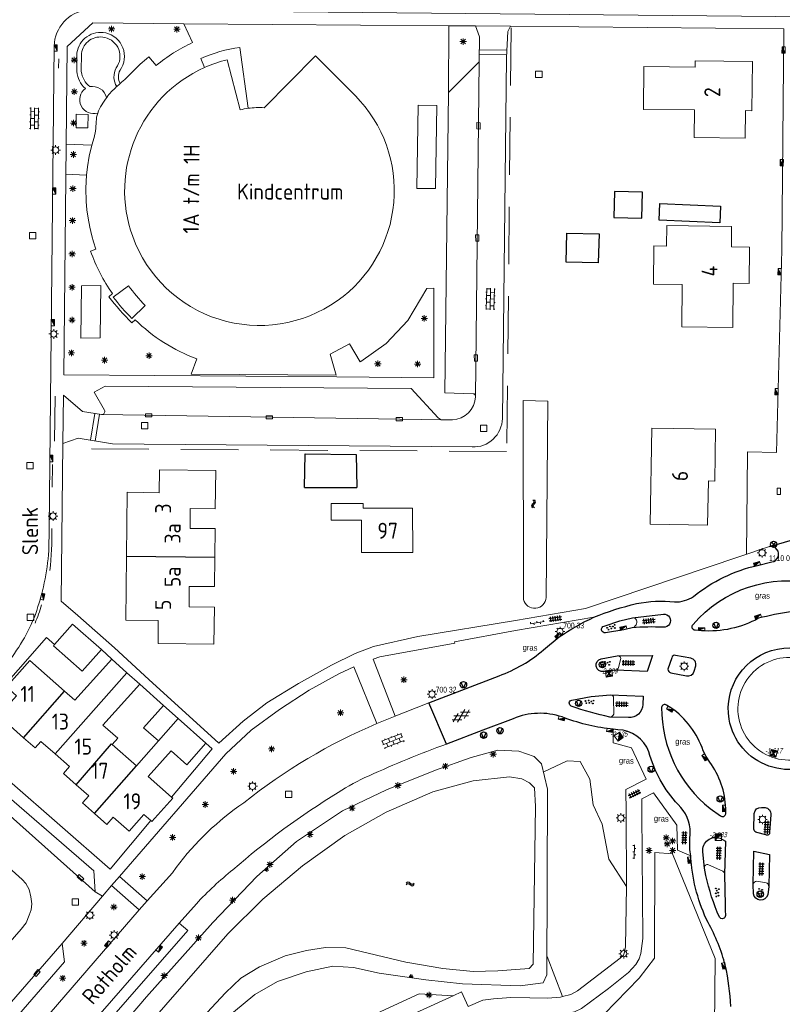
# Model space of a CAD drawing. Extents: x 168769 to 512904, y 516715 to 1559940.
# Tile 138 of 186: x 170225 to 170344, y 519419 to 519573. Entities that reach past the tile are written whole.
import ezdxf
from ezdxf.enums import TextEntityAlignment as Align

# ---------------------------------------------------------------- set-up
doc = ezdxf.new("R2010")
doc.units = 0
doc.header["$MEASUREMENT"] = 0
doc.linetypes.add('LP', pattern=[14, 9, -5])
doc.layers.get('0').update_dxf_attribs({"linetype": 'CONTINUOUS'})
for name, color, linetype, lineweight in [('B01_HOOFDGEBOUW', 10, 'CONTINUOUS', 0), ('B02_bijgebouw', 12, 'CONTINUOUS', 0), ('B07_scheidingsmuur', 14, 'CONTINUOUS', 25), ('H01_HOOGTEPUNT', 7, 'CONTINUOUS', 18), ('Q04_wegmarkering', 7, 'CONTINUOUS', 0), ('Q21_LANTAARNPAAL', 7, 'CONTINUOUS', 18), ('Q23_kolk', 7, 'CONTINUOUS', 18), ('Q26_BOOM', 7, 'CONTINUOUS', 18), ('Q28_rioolput', 7, 'CONTINUOUS', 18), ('Q722_RIOOLPUT_RWA', 5, 'CONTINUOUS', 18), ('Q723_RIOOLPUT_DWA', 32, 'CONTINUOUS', 18), ('Q97_TROTTOIRKOLK', 7, 'CONTINUOUS', 0), ('S01_symb_gesloten_verh', 7, 'CONTINUOUS', 0), ('S02_symb_open_verh', 7, 'CONTINUOUS', 13), ('T03_HEK', 34, 'CONTINUOUS', 0), ('T09_INSTEEKSLOOT', 72, 'CONTINUOUS', 0), ('T51_CULTUURSCHEIDING', 3, 'CONTINUOUS', 0), ('V00_kant_verharding', 252, 'CONTINUOUS', 0), ('V012_Kant_beton_verh', 252, 'CONTINUOUS', 0), ('V02_Kant_open_verh', 253, 'CONTINUOUS', 0), ('V03_kant_tegel_verh', 254, 'CONTINUOUS', 13), ('V04_Kant_op_inrit', 254, 'CONTINUOUS', 13), ('V11_VERKEERSDREMPEL', 7, 'CONTINUOUS', 0), ('W00_KANT_WATER', 140, 'CONTINUOUS', 0)]:
    doc.layers.add(name, color=color, linetype=linetype, lineweight=lineweight)
for name, color, linetype in [('B14_dakrand_bijgebouw', 30, 'CONTINUOUS'), ('Q22_Paal_steen', 32, 'CONTINUOUS'), ('Q30_Verkeersbord', 32, 'CONTINUOUS'), ('S03_Tegels', 7, 'CONTINUOUS'), ('S04_Talud', 7, 'CONTINUOUS'), ('S05_Water', 132, 'CONTINUOUS'), ('S10_Beton', 7, 'CONTINUOUS'), ('V011_Kant_asfalt_verh', 7, 'CONTINUOUS'), ('Z02_Huisnummer', 253, 'CONTINUOUS'), ('Z05_Cultuuraand', 7, 'CONTINUOUS'), ('Z06_STRAATNAAM', 7, 'CONTINUOUS'), ('Z09_FUNCTIEAANDUIDING', 7, 'CONTINUOUS')]:
    doc.layers.add(name, color=color, linetype=linetype)
doc.styles.add('ISOCP', font='isocp.shx', dxfattribs={"height": 1.8})
doc.styles.get("Standard").update_dxf_attribs({"font": 'ISOB.SHX'})

# ---------------------------------------------------------------- blocks, each defined once
blk = doc.blocks.new('Q21')
at = {"color": 0}
for points in [[(-1.5, 0), (-1, 0)], [(-1.06, 1.06), (-0.71, 0.71)], [(0, 1.5), (0, 1)], [(1.06, 1.06), (0.71, 0.71)], [(1.5, 0), (1, 0)], [(-1.06, -1.06), (-0.71, -0.71)], [(0, -1.5), (0, -1)], [(1.06, -1.06), (0.71, -0.71)]]:
    blk.add_lwpolyline(points, dxfattribs=at)
blk.add_circle((0, 0), 1, dxfattribs=at)
blk = doc.blocks.new('Q26')
at = {"color": 0}
for p, q in [((-1, 0), (1, 0)), ((-0.7, 0.7), (0.7, -0.7)), ((0.7, 0.7), (-0.7, -0.7)), ((0, 1), (0, -1))]:
    blk.add_line(p, q, dxfattribs=at)
blk = doc.blocks.new('Q28')
at = {"color": 0}
blk.add_lwpolyline([(1, 1), (1, -1), (-1, -1), (-1, 1)], close=True, dxfattribs=at)
blk = doc.blocks.new('Q97')
blk.add_hatch(color=256).paths.add_polyline_path([(-1, 1), (-1, 0), (1, 1)])
blk.add_line((1, 1), (-1, 0))
at = {"color": 0}
for points in [[(-1, 0), (-1, 1), (1, 1), (1, 0), (-1, 0)], [(0, 0.8), (0, 1)]]:
    blk.add_lwpolyline(points, dxfattribs=at)
blk = doc.blocks.new('Q23')
at = {"color": 0}
blk.add_lwpolyline([(0.99, -0.5), (-0.99, -0.5), (-0.99, 0.5), (0.99, 0.5), (0.99, -0.5)], dxfattribs=at)
blk = doc.blocks.new('S024')
at = {"color": 0}
for p, q in [((0, 1.2), (6.7, 1.2)), ((0, 0), (6.7, 0)), ((0.2, 1.2), (0.2, 0)), ((1.25, 1.5), (1.25, 1.2)), ((1.25, 0), (1.25, -1.2)), ((2.3, 1.2), (2.3, 0)), ((3.35, 1.5), (3.35, 1.2)), ((3.35, 0), (3.35, -1.2)), ((4.4, 1.2), (4.4, 0)), ((5.45, 1.5), (5.45, 1.2)), ((5.45, 0), (5.45, -1.2)), ((6.5, 1.2), (6.5, 0)), ((0, -1.2), (6.7, -1.2)), ((0.2, -1.2), (0.2, -1.5)), ((2.3, -1.2), (2.3, -1.5)), ((4.4, -1.2), (4.4, -1.5)), ((6.5, -1.2), (6.5, -1.5))]:
    blk.add_line(p, q, dxfattribs=at)
blk = doc.blocks.new('S04')
at = {"color": 0}
for p, q in [((0, 0.5), (0.5, 0.5)), ((0, 0.25), (1, 0.25)), ((0, 0), (0.5, 0)), ((0, -0.25), (1, -0.25)), ((0, -0.5), (0.5, -0.5))]:
    blk.add_line(p, q, dxfattribs=at)
blk = doc.blocks.new('S05')
at = {"color": 0}
for p, q in [((0.08, 0.3), (0.38, 0.59)), ((0.11, -0.19), (0.41, 0.09)), ((0.38, 0.59), (0.68, 0.71)), ((0.41, 0.09), (0.71, 0.21)), ((0.68, 0.71), (1.01, 0.62)), ((0.71, 0.21), (1.02, 0.12)), ((1.01, 0.62), (1.33, 0.37)), ((1.02, 0.12), (1.36, -0.12)), ((1.33, 0.37), (1.66, 0.13)), ((1.66, 0.13), (1.97, 0.04)), ((1.97, 0.04), (2.28, 0.16)), ((2.28, 0.16), (2.58, 0.44)), ((1.36, -0.12), (1.68, -0.37)), ((1.68, -0.37), (2, -0.46)), ((2, -0.46), (2.31, -0.33)), ((2.31, -0.33), (2.61, -0.05))]:
    blk.add_line(p, q, dxfattribs=at)
blk = doc.blocks.new('S026')
for p, q in [((0, 0), (4.4, 0)), ((0.2, 0.5), (0.2, 0)), ((1.2, 0), (1.2, -0.5)), ((2.2, 0.5), (2.2, 0)), ((3.2, 0), (3.2, -0.5)), ((4.2, 0.5), (4.2, 0))]:
    blk.add_line(p, q)
blk = doc.blocks.new('S016')
at = {"color": 0, "linetype": 'Continuous'}
for points in [[(0.01, -0.38), (2.65, 1.15)], [(2.65, -1.15), (0.01, 0.38)], [(5.07, -1.15), (1.09, 1.15)], [(1.09, -1.15), (5.07, 1.15)], [(6.16, -0.38), (3.51, 1.15)], [(3.51, -1.15), (6.16, 0.37)]]:
    blk.add_lwpolyline(points, dxfattribs=at)
blk = doc.blocks.new('Q30')
blk.add_lwpolyline([(0.707, 0.707), (0, -1), (-0.707, 0.707)])
blk.add_circle((0, 0), 1)
blk = doc.blocks.new('Q722')
for points in [[(-1, 1), (1, -1)], [(-1, -1), (1, -1), (1, 1), (-1, 1), (-1, -1)], [(-0.8, 0.8), (-1, 0.8)], [(-0.6, 0.6), (-1, 0.6)], [(-0.4, 0.4), (-1, 0.4)], [(-0.2, 0.2), (-1, 0.2)], [(-1, 0), (0, 0)], [(0.2, -0.2), (-1, -0.2)], [(0.4, -0.4), (-1, -0.4)], [(0.6, -0.6), (-1, -0.6)], [(0.8, -0.8), (-1, -0.8)]]:
    blk.add_lwpolyline(points)
blk = doc.blocks.new('Q723')
for points in [[(-1, 1), (1, -1)], [(-1, -1), (1, 1)], [(-1, -1), (1, -1), (1, 1), (-1, 1), (-1, -1)], [(0.8, 0.8), (-0.8, 0.8)], [(0.6, 0.6), (-0.6, 0.6)], [(0.4, 0.4), (-0.4, 0.4)], [(0.2, 0.2), (-0.2, 0.2)], [(0.8, -0.8), (-0.8, -0.8)], [(0.6, -0.6), (-0.6, -0.6)], [(0.4, -0.4), (-0.4, -0.4)], [(0.2, -0.2), (-0.2, -0.2)]]:
    blk.add_lwpolyline(points)
blk = doc.blocks.new('TEGELS6')
for points in [[(-4, 0.75), (4, 0.75)], [(-3, -1.6), (-3, 1.6)], [(-1.5, -1.6), (-1.5, 1.6)], [(0, -1.6), (0, 1.6)], [(1.5, -1.6), (1.5, 1.6)], [(3, -1.6), (3, 1.6)], [(-4, -0.75), (4, -0.75)]]:
    blk.add_lwpolyline(points)
blk = doc.blocks.new('BETON4')
for centre in [(-2.522, 0.677), (-0.58, 1.017), (1.096, 0.407), (2.536, 0.927), (-2.022, -0.677), (-0.17, -0.453), (2.008, -0.927)]:
    blk.add_circle(centre, 0.24)
blk = doc.blocks.new('Q22')
for points in [[(-0.719, -0.672), (0.702, 0.706)], [(-0.712, 0.671), (0.715, -0.672)]]:
    blk.add_lwpolyline(points)
blk.add_circle((0, 0), 1)

msp = doc.modelspace()

# ---------------------------------------------------------------- linework, layer by layer
at = {"layer": 'B01_HOOFDGEBOUW'}
for points in [[(170260.55, 519559.36, -0.048303), (170263.06, 519559.46), (170271.07, 519567.6), (170277.33, 519561.3, -0.463854), (170274.47, 519529.23, -0.494541), (170242.47, 519539.29, -0.393587), (170253.73, 519565.76)], [(170253.73, 519565.76, -0.044417), (170257.27, 519566.97), (170259.27, 519559.12, -0.025082), (170260.55, 519559.36, -0.025082)]]:
    msp.add_lwpolyline(points, format="xyb", dxfattribs=at)
for points in [[(170339.41, 519558.97), (170338.42, 519559), (170338.37, 519554.71), (170330.37, 519554.8), (170330.42, 519559.11), (170322.43, 519559.2), (170322.51, 519565.9), (170330.51, 519565.8), (170330.52, 519566.79), (170339.52, 519566.69), (170339.41, 519558.97)], [(170326.05, 519537.81), (170326.1, 519541)], [(170326.1, 519541), (170336.23, 519540.85)], [(170336.19, 519537.67), (170336.23, 519540.85)], [(170326.05, 519537.81), (170324.07, 519537.84), (170323.99, 519531.84), (170328.49, 519531.78), (170328.41, 519525.18)], [(170339.04, 519537.63), (170336.19, 519537.67)], [(170339.04, 519537.63), (170338.99, 519531.95)], [(170338.99, 519531.95), (170336.49, 519531.99), (170336.41, 519525.08), (170328.41, 519525.18)], [(170323.48, 519494.27), (170323.72, 519509.28), (170333.72, 519509.13), (170333.6, 519501.02), (170332.59, 519501.04), (170332.48, 519494.14), (170323.48, 519494.27)], [(170241.5, 519489.25), (170241.61, 519499.27), (170246.63, 519499.21), (170246.67, 519502.78), (170255.47, 519502.69), (170255.4, 519496.7), (170251.48, 519496.74), (170251.44, 519493.62), (170255.36, 519493.58), (170255.32, 519489.11)], [(170286.29, 519496.78), (170278.55, 519496.77), (170278.55, 519497.51), (170273.54, 519497.51), (170273.55, 519494.89), (170278.29, 519494.89), (170278.3, 519489.85), (170286.3, 519489.86), (170286.29, 519496.78)], [(170241.4, 519479.24), (170241.5, 519489.25)], [(170255.32, 519489.11), (170255.27, 519484.5), (170251.33, 519484.55), (170251.3, 519481.32), (170255.25, 519481.28), (170255.19, 519475.49), (170246.43, 519475.58), (170246.47, 519479.18), (170241.4, 519479.24)], [(170225.36, 519460.86), (170221.61, 519464.18), (170222.37, 519465.04), (170222.26, 519465.14), (170224.28, 519467.42), (170222.71, 519468.81), (170226.38, 519472.97), (170231.8, 519468.15)], [(170239.22, 519473.16), (170233.41, 519466.72)], [(170241.57, 519471.04), (170239.22, 519473.16)], [(170243.56, 519469.24), (170241.57, 519471.04)], [(170233.41, 519466.72), (170231.8, 519468.15)], [(170237.79, 519462.85), (170243.56, 519469.24)], [(170246.48, 519460.35), (170249.58, 519463.85)], [(170249.58, 519463.85), (170253.91, 519460.02)], [(170239.26, 519459.82), (170240.12, 519460.79), (170237.79, 519462.85)], [(170225.36, 519460.86), (170227.17, 519459.26), (170228.09, 519460.29), (170230.32, 519458.32)], [(170243.05, 519456.47), (170246.48, 519460.35)], [(170253.91, 519460.02), (170250.92, 519456.64), (170248.47, 519458.81), (170244.91, 519454.78), (170248.52, 519451.58)], [(170243.05, 519456.47), (170239.26, 519459.82)], [(170230.32, 519458.32), (170232.55, 519456.34), (170231.61, 519455.28), (170233.6, 519453.51)], [(170233.6, 519453.51), (170235.6, 519451.75), (170234.62, 519450.65), (170236.46, 519449.02)], [(170248.52, 519451.58), (170248.73, 519451.4), (170245.48, 519447.73), (170245.29, 519447.9)], [(170245.29, 519447.9), (170244.21, 519448.86), (170241.89, 519446.23), (170239.42, 519448.42), (170238.42, 519447.3), (170236.46, 519449.02)]]:
    msp.add_lwpolyline(points, dxfattribs=at)
at = {"layer": 'B02_bijgebouw'}
for points in [[(170290.06, 519559.82), (170289.86, 519546.79), (170286.94, 519546.81), (170287.14, 519559.84), (170290.06, 519559.82)], [(170230.21, 519475.43), (170233.05, 519478.65)], [(170233.05, 519478.65), (170237.56, 519474.66)], [(170237.56, 519474.66), (170234.55, 519471.26), (170230.04, 519475.24), (170230.21, 519475.43)], [(170247.29, 519465.9), (170244.16, 519462.4)], [(170249.58, 519463.85), (170247.29, 519465.9)], [(170246.48, 519460.35), (170244.16, 519462.4)]]:
    msp.add_lwpolyline(points, dxfattribs=at)
at = {"layer": 'B07_scheidingsmuur'}
for points in [[(170241.5, 519489.25), (170255.32, 519489.11)], [(170230.32, 519458.32), (170241.57, 519471.04)], [(170225.36, 519460.86), (170231.8, 519468.15)], [(170233.6, 519453.51), (170239.15, 519459.91), (170239.26, 519459.82)], [(170236.46, 519449.02), (170243.05, 519456.47)]]:
    msp.add_lwpolyline(points, dxfattribs=at)
at = {"layer": 'B14_dakrand_bijgebouw'}
for points in [[(170322.27, 519546.26), (170317.88, 519546.36), (170317.79, 519542.26), (170322.18, 519542.16), (170322.27, 519546.26)], [(170325, 519544.46), (170334.48, 519544.03), (170334.37, 519541.44), (170324.89, 519541.87), (170325, 519544.46)], [(170315.36, 519535.18), (170310.32, 519535.3), (170310.42, 519539.84), (170315.47, 519539.72), (170315.36, 519535.18)], [(170269.34, 519500), (170269.45, 519505.29), (170277.45, 519505.2), (170277.57, 519500)], [(170269.34, 519500), (170277.57, 519500)]]:
    msp.add_lwpolyline(points, dxfattribs=at)
at = {"layer": 'Q04_wegmarkering'}
for points in [[(170296.72, 519566.65), (170296.14, 519514.23)], [(170290.96, 519510.59), (170237.6, 519511.44)], [(170216.84, 519454.33), (170236.57, 519436.73)], [(170197.86, 519390.09), (170231.41, 519428.67)]]:
    msp.add_lwpolyline(points, dxfattribs=at)
at = {"layer": 'T03_HEK', "linetype": 'LP'}
for points in [[(170301.73, 519571.95), (170301.01, 519505.64)], [(170301.01, 519505.64), (170231.52, 519506.11)]]:
    msp.add_lwpolyline(points, dxfattribs=at)
at = {"layer": 'T09_INSTEEKSLOOT'}
msp.add_lwpolyline([(170307.21, 519482.81, -0.851315), (170303.64, 519482.49), (170303.61, 519513.61), (170307.46, 519513.55)], format="xyb", close=True, dxfattribs=at)
for points in [[(170237.37, 519411.82), (170244.65, 519420.32), (170255, 519431.96), (170261.91, 519439.13), (170268.09, 519444.63), (170275.32, 519449.42), (170282.2, 519452.71), (170289.85, 519455.76), (170295.45, 519457.79), (170299.64, 519458.89)], [(170299.64, 519458.89), (170302.91, 519458.78), (170305.3, 519457.92), (170306.47, 519456.76), (170307.43, 519452.81), (170307.32, 519423.74), (170306.75, 519422.5), (170303.12, 519422.04), (170294.12, 519422.34), (170288.37, 519422.95), (170281.03, 519424.01), (170277.05, 519424.92), (170273.8, 519425.09), (170269.63, 519424.2), (170265.15, 519422.73), (170261.61, 519420.67), (170258.24, 519417.89)]]:
    msp.add_lwpolyline(points, dxfattribs=at)
at = {"layer": 'T51_CULTUURSCHEIDING'}
for p, q in [((170324.17, 519426.38), (170324.2, 519442.92)), ((170324.2, 519442.92), (170326.99, 519442.71)), ((170326.99, 519442.71), (170333.66, 519426.33)), ((170321.75, 519423.25), (170324.17, 519426.38)), ((170333.66, 519426.33), (170333.33, 519397.02)), ((170313.5, 519414.75), (170321.75, 519423.25))]:
    msp.add_line(p, q, dxfattribs=at)
for points in [[(170232.03, 519553.73), (170236.07, 519553.6)], [(170235.24, 519548.92), (170231.98, 519549.04)], [(170237.38, 519523.42), (170237.49, 519531.61), (170234.45, 519531.58), (170234.33, 519523.39), (170237.38, 519523.42)], [(170306.81, 519455.54), (170310.47, 519457.26), (170312.5, 519457.12), (170314.03, 519454.38), (170314.58, 519450.34), (170315.95, 519447.33), (170317.02, 519441.83), (170319.75, 519437.57)], [(170307.33, 519426.62), (170309.77, 519420.35)], [(170280.96, 519415.13), (170279.93, 519417.37), (170287.29, 519420.76), (170292.62, 519420.45)]]:
    msp.add_lwpolyline(points, dxfattribs=at)
at = {"layer": 'V00_kant_verharding'}
for p, q in [((170302.41, 519479.23), (170287.1, 519476.72)), ((170292.85, 519475.88), (170302.42, 519477.64)), ((170281.15, 519473.54), (170292.88, 519475.66)), ((170292.88, 519475.66), (170292.85, 519475.88)), ((170280.13, 519473.14), (170281.15, 519473.54)), ((170283.53, 519464.25), (170280.13, 519473.14)), ((170319.72, 519449.14), (170319.75, 519437.57))]:
    msp.add_line(p, q, dxfattribs=at)
for points in [[(170236.39, 519440.03), (170219.57, 519454.54), (170219.28, 519454.62), (170216.72, 519454.25, -0.182826), (170216.38, 519454.36, -0.406472), (170214.53, 519462.62), (170222.57, 519472.22, 0.079513), (170227.23, 519480.16, 0.067431), (170229.32, 519490.14), (170229.37, 519493.64), (170230.17, 519569.13, -0.367518), (170235.28, 519574.76), (170386.32, 519573.32), (170395.25, 519573.16), (170406.04, 519573.03, -0.176447), (170412.59, 519570.16), (170427.56, 519555)], [(170240.49, 519563.22, 0.016009), (170242.39, 519565.02, -0.031049), (170244.97, 519567.4), (170246.15, 519566.05, -0.068354), (170251.85, 519569.64), (170250.46, 519572.59), (170236.21, 519572.73), (170232.19, 519569.06)], [(170296.12, 519572.26), (170301.62, 519572.23), (170301.2, 519571.36), (170300.97, 519567.33), (170300.34, 519510.83, -0.42173), (170295.61, 519506.36), (170244.25, 519506.81), (170239.32, 519506.85), (170233.92, 519507.72), (170231.52, 519506.91)], [(170240.49, 519563.22, -0.248516), (170240.48, 519565.32, 0.535672), (170238.24, 519571.15, 0.438216), (170233.73, 519568.02), (170233.73, 519565.12, 0.204384), (170235.05, 519562.47, 0.844708), (170236.99, 519558.62)], [(170239.96, 519562.75, -0.267759), (170239.89, 519565.69, 0.540022), (170238.09, 519570.46, 0.433763), (170234.43, 519567.96), (170234.42, 519565.12, 0.196508), (170235.74, 519562.76, -0.389222), (170238.38, 519561.08)], [(170232.19, 519569.06), (170231.66, 519517.67), (170274.4, 519517.34), (170289.63, 519517.2), (170289.61, 519531.23), (170288.51, 519531.17), (170285.52, 519526.15), (170282.17, 519522.56), (170278.19, 519519.74), (170278.08, 519519.69), (170276.42, 519522.49), (170273.36, 519520.91), (170274.32, 519517.61), (170251.64, 519517.74), (170252.51, 519520.13, -0.101305), (170242.83, 519526.27), (170242.35, 519525.79, -0.036956), (170238.74, 519529.87), (170239.31, 519530.36, -0.072769), (170235.88, 519537.02), (170236.71, 519537.34), (170236.34, 519538.45), (170236.06, 519539.43), (170235.75, 519540.74), (170235.48, 519542.17), (170235.28, 519543.48), (170235.17, 519544.76), (170235.14, 519546.87), (170235.24, 519548.92), (170235.38, 519550.22), (170235.65, 519551.85), (170236.07, 519553.6), (170236.41, 519554.8), (170236.64, 519555.78), (170236.71, 519556.23), (170236.75, 519557.27), (170236.78, 519557.64), (170236.82, 519558), (170236.98, 519558.61, -0.000178), (170236.99, 519558.62)], [(170259.24, 519568.87, 0.076236), (170253.12, 519567.15)], [(170231.52, 519506.91), (170231.61, 519514.47), (170234.6, 519511.92), (170237.6, 519511.44, 0.61183), (170238.03, 519512.11), (170236.44, 519514.93), (170238.15, 519515.9), (170286.04, 519515.51), (170290.28, 519510.92, 0.17053), (170290.96, 519510.59), (170292.51, 519510.61, 0.383087), (170296.14, 519514.23, 0.438338), (170295.76, 519514.7), (170291.31, 519514.81), (170291.88, 519561.83)], [(170238.4, 519561.07, -0.048374), (170239.9, 519562.71, 0.000434), (170239.96, 519562.75)], [(170239.96, 519562.75, 0.004365), (170240.49, 519563.22)], [(170236.99, 519558.62, -0.061557), (170238.4, 519561.07)], [(170241.8, 519531.57, 0.02806), (170244.42, 519528.52)], [(170242.33, 519526.48, -0.029558), (170239.43, 519529.81)], [(170288.82, 519466.34, -0.002772), (170283.53, 519464.25)], [(170280.71, 519463.09, 0.067688), (170259.86, 519450.69, 0.081752), (170249.28, 519440.56), (170248.68, 519439.73), (170244.74, 519435.33)], [(170249.75, 519431.83), (170252.43, 519434.87, -0.037016), (170258.16, 519440.21, -0.042418), (170274.61, 519452.27, -0.043623), (170279.46, 519454.9, -0.020971), (170291.61, 519459.87)]]:
    msp.add_lwpolyline(points, format="xyb", dxfattribs=at)
for points in [[(170250.46, 519572.59), (170291.95, 519572.27)], [(170291.95, 519572.27), (170291.88, 519561.83)], [(170291.88, 519561.83), (170296.72, 519566.65), (170296.76, 519570.53), (170296.12, 519572.26)], [(170291.95, 519572.27), (170296.12, 519572.26)], [(170301.62, 519572.23), (170344.4, 519571.8)], [(170344.4, 519571.8), (170344.09, 519537.23)], [(170260.55, 519559.36), (170259.24, 519568.87)], [(170253.12, 519567.15), (170253.73, 519565.76)], [(170233.62, 519558.43), (170235.47, 519558.41), (170235.44, 519556.3), (170233.6, 519556.33), (170233.62, 519558.43)], [(170338.55, 519489.56), (170338.66, 519500), (170338.73, 519505.59), (170343.26, 519505.48), (170344.09, 519537.23)], [(170239.43, 519529.81), (170241.8, 519531.57)], [(170244.42, 519528.52), (170242.33, 519526.48)], [(170255.97, 519460), (170244.97, 519469.95), (170239.59, 519474.94), (170233.85, 519479.97), (170231.24, 519482.24), (170231.52, 519506.91)], [(170172.97, 519480.98), (170186.16, 519469.57), (170203.71, 519454.44), (170207.03, 519454.6), (170219.24, 519443.92), (170225.18, 519438.69), (170225.75, 519438.02), (170226.26, 519437.1), (170226.5, 519435.94), (170226.67, 519434.86), (170226.56, 519433.94), (170226.27, 519433.08), (170225.78, 519431.91), (170225.02, 519430.88), (170215.63, 519420.13), (170193, 519394.01), (170192.7, 519393.94), (170192.49, 519393.99), (170189.1, 519396.92), (170172.99, 519378.57), (170181.27, 519371.42)], [(170230.21, 519475.43), (170228.97, 519476.52), (170215.27, 519460.93), (170238.92, 519440.3)], [(170255.97, 519460), (170259.76, 519463.46), (170263.47, 519466.33), (170268.41, 519469.37), (170273.6, 519472.24), (170277.3, 519474.03), (170280.14, 519475.15), (170287.1, 519476.72)], [(170239.22, 519473.16), (170237.56, 519474.66)], [(170257.06, 519458.32), (170261.02, 519462.06), (170265.43, 519465.27), (170270.08, 519468.3), (170274.73, 519470.84), (170277.11, 519471.95)], [(170277.11, 519471.95), (170280.71, 519463.09)], [(170247.29, 519465.9), (170243.56, 519469.24)], [(170283.53, 519464.25), (170280.71, 519463.09)], [(170253.91, 519460.02), (170254.91, 519459.11), (170248.52, 519451.58)], [(170240.39, 519439.13), (170257.06, 519458.32)], [(170238.92, 519440.3), (170245.29, 519447.9)], [(170298.18, 519417.3), (170300.07, 519417.42), (170303.78, 519417.52), (170308.49, 519417.47), (170310.48, 519417.76), (170311.64, 519417.96), (170312.71, 519418.49), (170316.93, 519421.62), (170320.11, 519424.12), (170321.23, 519425.39), (170321.74, 519426.26), (170322.01, 519427.09), (170322.32, 519429.44), (170322.18, 519449.17)], [(170237.72, 519436.05), (170236.57, 519436.73), (170236.39, 519440.03)], [(170239.16, 519437.71), (170240.39, 519439.13)], [(170244.74, 519435.33), (170240.39, 519439.13)], [(170237.72, 519436.05), (170239.16, 519437.71)], [(170243.5, 519433.9), (170239.16, 519437.71)], [(170293.96, 519421.07), (170294.99, 519418.79), (170297.28, 519419.79), (170298.93, 519420.01), (170301.69, 519420.2), (170304.62, 519420.13), (170307.42, 519420.09), (170309.46, 519420.27), (170309.77, 519420.35), (170311.08, 519420.68), (170312.11, 519421.25), (170318.77, 519426.34), (170319.3, 519426.85), (170319.46, 519427.28), (170319.64, 519428.14), (170319.75, 519437.57)], [(170213.68, 519404.97), (170215.04, 519406.54), (170231.77, 519425.81), (170231.41, 519428.67), (170237.72, 519436.05)], [(170243.5, 519433.9), (170213.27, 519398.98)], [(170244.74, 519435.33), (170243.5, 519433.9)], [(170249.75, 519431.83), (170230.34, 519409.55)], [(170232.2, 519409.1), (170251.11, 519430.68), (170249.75, 519431.83)], [(170242.49, 519397.5), (170244.05, 519398.22), (170253.26, 519402.45), (170255.75, 519403.6), (170265.63, 519408.12), (170268.3, 519409.35), (170278.46, 519413.98), (170280.96, 519415.13), (170292.62, 519420.45), (170293.96, 519421.07)]]:
    msp.add_lwpolyline(points, dxfattribs=at)
at = {"layer": 'V011_Kant_asfalt_verh'}
for points in [[(170336.1, 519418.8, 0.044144), (170335.24, 519425.2, 0.063407), (170332.54, 519431.94, -0.093414), (170329.87, 519441.72), (170329.84, 519442.36), (170329.73, 519442.98, -0.045791), (170329.76, 519445.97, 0.201022), (170327.86, 519450.4, -0.124958), (170323.29, 519458.66, 0.300048), (170318.44, 519462.11), (170317.69, 519462.19), (170317.22, 519462.25, -0.06414), (170309.69, 519464.11, 0.183036), (170302.04, 519463.84), (170297.28, 519462.02), (170291.61, 519459.87), (170288.82, 519466.34), (170299.86, 519470.56, 0.087597), (170306.8, 519474.62), (170309.24, 519476.63, -0.039408), (170314.66, 519479.72, -0.038539), (170321.35, 519481.85, -0.077406), (170327.3, 519482.11, 0.153653), (170330.28, 519482.97, -0.114627), (170340.28, 519487.83), (170342.51, 519488.38, 1.025941), (170342.18, 519490.78), (170346.84, 519492.12, 0.809706)], [(170351.14, 519484.42, -0.655796), (170351.34, 519483.54), (170351.11, 519483.32, -0.145155), (170345.43, 519480.55, 0.030494), (170340.46, 519479.55, -0.143374), (170331.52, 519477.6), (170330.51, 519477.67, -0.637664), (170330.19, 519478.57, -0.281314), (170349.38, 519484.91), (170351.14, 519484.42)], [(170320.69, 519479.6), (170325.54, 519480.21, -1.078694), (170325.55, 519478.14, 0.037634), (170320.66, 519478.05), (170319.34, 519477.77), (170316.5, 519477.28, -0.951291), (170316.26, 519478.34), (170318.75, 519479.16), (170320.69, 519479.6)], [(170318.31, 519473.69), (170323.85, 519473.72), (170323, 519471.2), (170318.13, 519471.42), (170316.21, 519471.22, -0.978043), (170315.83, 519473.22), (170318.31, 519473.69)], [(170326.27, 519471.59, 0.314179), (170326.69, 519471.02), (170329.15, 519470.53, 0.386317), (170330.39, 519471.28), (170330.62, 519472.09, 0.431465), (170329.87, 519473.29), (170327.45, 519473.74, 0.464725), (170326.87, 519473.37), (170326.27, 519471.59)], [(170317.26, 519467.57), (170322.37, 519467.37), (170322.31, 519466.06, -0.453338), (170320.06, 519464.03), (170317.16, 519464.1, -0.039316), (170311.13, 519465.81, -0.767521), (170311.23, 519466.76), (170314.25, 519467.31), (170317.26, 519467.57)], [(170334.47, 519448.65, 0.607825), (170335.32, 519448.97), (170335.3, 519449.79, 0.150249), (170332.81, 519457.06), (170332.25, 519457.91), (170331.78, 519458.81, 0.160231), (170326.73, 519465.54), (170326.06, 519465.96, 0.594936), (170325.27, 519465.59, 0.230552), (170332.88, 519449.78), (170334.47, 519448.65)], [(170340.19, 519446.01, -0.350753), (170339.72, 519446.57), (170339.77, 519449.01, -0.405109), (170340.9, 519449.96), (170341.46, 519449.94, -0.420617), (170342.36, 519448.79), (170342.17, 519446.07, -0.709353), (170341.59, 519445.66), (170340.19, 519446.01)], [(170331.99, 519440.42), (170331.71, 519443.02, -0.544595), (170334.45, 519445.13), (170335.25, 519444.69), (170335.1, 519439.48, -0.001958), (170335.25, 519433.06, -0.799321), (170334.32, 519432.79, -0.048132), (170332.2, 519439.28), (170331.99, 519440.42)], [(170342.04, 519437.55), (170341.88, 519436.28, -0.83637), (170339.67, 519436.44), (170339.62, 519437.89), (170339.71, 519443.08), (170342.17, 519442.59), (170342.04, 519437.55)]]:
    msp.add_lwpolyline(points, format="xyb", dxfattribs=at)
msp.add_lwpolyline([(170335.84, 519463.74, -0.982537), (170354.56, 519467.33, -1.013099), (170335.84, 519463.74)], format="xyb", close=True, dxfattribs=at)
at = {"layer": 'V012_Kant_beton_verh'}
msp.add_lwpolyline([(170337.35, 519463.94, -1.002367), (170353.13, 519466.83, -1.001396), (170337.35, 519463.94)], format="xyb", close=True, dxfattribs=at)
at = {"layer": 'V02_Kant_open_verh'}
for points in [[(170320.69, 519479.6, -0.337883), (170321.35, 519479.27, -0.423926), (170320.66, 519478.05)], [(170318.31, 519473.69, -0.390326), (170318.91, 519473.26), (170318.54, 519471.85, -0.31566), (170318.13, 519471.42)], [(170317.26, 519467.57, -0.440633), (170317.76, 519467.05), (170317.8, 519464.57, -0.317626), (170317.16, 519464.1)], [(170331.99, 519440.42, -0.589563), (170332.62, 519440.99), (170334.84, 519439.96, -0.298099), (170335.1, 519439.48)], [(170342.04, 519437.55, 0.378836), (170341.62, 519438.16), (170340.2, 519438.39, 0.401842), (170339.62, 519437.89)]]:
    msp.add_lwpolyline(points, format="xyb", dxfattribs=at)
at = {"layer": 'V03_kant_tegel_verh'}
for p, q in [((170324, 519452.23), (170322.16, 519451.28)), ((170322.16, 519451.28), (170322.18, 519449.17)), ((170327.63, 519447.16), (170324, 519452.23)), ((170327.74, 519443.24), (170327.63, 519447.16)), ((170329.84, 519442.36), (170327.74, 519443.24))]:
    msp.add_line(p, q, dxfattribs=at)
for points in [[(170302.41, 519479.23), (170313.35, 519481.1), (170342.18, 519490.78)], [(170314.66, 519479.72), (170302.42, 519477.64)], [(170319.72, 519449.14), (170319.69, 519452.78), (170322.83, 519454.35), (170320.55, 519459.26), (170317.69, 519460.08), (170317.69, 519462.19)]]:
    msp.add_lwpolyline(points, dxfattribs=at)
at = {"layer": 'V04_Kant_op_inrit'}
for points in [[(170230.86, 519565.63), (170230.88, 519567.13)], [(170229.9, 519503.6), (170229.88, 519500.09)]]:
    msp.add_lwpolyline(points, dxfattribs=at)
for points in [[(170229.79, 519493.6, -0.03689), (170229.48, 519487.01)], [(170228.17, 519481.66, -0.042548), (170227.17, 519478.79)]]:
    msp.add_lwpolyline(points, format="xyb", dxfattribs=at)
at = {"layer": 'V11_VERKEERSDREMPEL'}
for points in [[(170296.74, 519568.52), (170301.04, 519568.47)], [(170300.99, 519567.72), (170296.73, 519567.77)], [(170230.33, 519514.3), (170230.24, 519507.29)], [(170235.87, 519507.41), (170236.51, 519511.61)], [(170237.26, 519511.49), (170236.6, 519507.29)]]:
    msp.add_lwpolyline(points, dxfattribs=at)
at = {"layer": 'W00_KANT_WATER'}
for points in [[(170237.92, 519407.93), (170257.36, 519430.17), (170262.84, 519435.6), (170269.03, 519440.82), (170275.67, 519445.55), (170282.15, 519449.2), (170289.44, 519452.38), (170295.78, 519454.11), (170301.45, 519454.75), (170303.38, 519454.44), (170304.57, 519453.82), (170305.35, 519453.04), (170305.53, 519450.12), (170305.14, 519425.42)], [(170305.14, 519425.42), (170304.53, 519424.72), (170299.61, 519424.36), (170295.76, 519424.29), (170291.04, 519424.75), (170285.2, 519425.73), (170275.85, 519427.97), (170272.63, 519428.02), (170269.65, 519427.55), (170266.35, 519426.7), (170262.34, 519425.02), (170259.38, 519423.22), (170256.97, 519420.92), (170252.66, 519416.28)]]:
    msp.add_lwpolyline(points, dxfattribs=at)

# ---------------------------------------------------------------- block references
at = {"layer": 'Q21_LANTAARNPAAL', "xscale": 0.5, "yscale": 0.5}
for p in [(170230.39, 519552.83), (170230.1, 519524.05), (170229.99, 519495.55), (170289.33, 519467.69), (170261.23, 519453.27), (170318.9, 519448.3), (170235.75, 519433.1), (170239.55, 519429.98), (170319.33, 519427.06)]:
    msp.add_blockref('Q21', p, dxfattribs=at)
at = {"layer": 'Q21_LANTAARNPAAL', "xscale": 0.5, "yscale": 0.5, "zscale": 0.5}
for p in [(170341, 519489.79), (170309.37, 519477.47), (170328.8, 519472.05), (170341.07, 519448.06)]:
    msp.add_blockref('Q21', p, dxfattribs=at)
at = {"layer": 'Q22_Paal_steen', "xscale": 0.5, "yscale": 0.5, "zscale": 0.5}
msp.add_blockref('Q22', (170342.81, 519491.13), dxfattribs=at)
at = {"layer": 'Q23_kolk'}
for p, xscale, yscale, rotation in [((170296.61, 519556.62), 0.5, 0.5, 89.36491234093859), ((170296.41, 519539.08), 0.5, 0.5, 270.2104944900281), ((170296.2, 519520.27), 0.5, 0.5, 270.1246509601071), ((170343.62, 519499.4), 0.5000000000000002, 0.5000000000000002, 90), ((170234.29, 519438.93), 0.5, 0.5, 138.8424531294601), ((170227.48, 519424.03), 0.5, 0.5, 228.8424531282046)]:
    msp.add_blockref('Q23', p, dxfattribs=dict(at, xscale=xscale, yscale=yscale, rotation=rotation))
at = {"layer": 'Q23_kolk', "xscale": 0.5, "yscale": 0.5}
for p in [(170244.94, 519511.32), (170263.88, 519511.01), (170284.19, 519510.7)]:
    msp.add_blockref('Q23', p, dxfattribs=at)
at = {"layer": 'Q26_BOOM', "xscale": 0.5, "yscale": 0.5}
for p in [(170239.15, 519571.79), (170249.38, 519571.74), (170294.2, 519569.81), (170233.31, 519566.92), (170233.32, 519561.96), (170233.22, 519557.05), (170233.18, 519552.13), (170233.09, 519546.8), (170233.04, 519541.8), (170232.99, 519536.57), (170232.97, 519531.36), (170232.97, 519526.22), (170288.11, 519526.49), (170232.86, 519521.09), (170238.07, 519519.95), (170245.03, 519520.64), (170280.84, 519519.38), (170287.07, 519519.34), (170284.92, 519469.93), (170275, 519464.76), (170264.22, 519459.1), (170298.9, 519458.28), (170258.26, 519455.59), (170291.41, 519456.4), (170283.98, 519453.38), (170253.83, 519450.41), (170276.8, 519449.84), (170270.21, 519445.71), (170248.71, 519445.25), (170325.99, 519445.21), (170326.15, 519444.24), (170326.99, 519444.71), (170323.3, 519443.21), (170326.99, 519443.21), (170263.94, 519441.01), (170243.96, 519439.12), (170258.11, 519435.44), (170239.51, 519434.36), (170234.85, 519428.7), (170252.76, 519429.55), (170231.51, 519423.22), (170247.39, 519423.63), (170288.86, 519420.59)]:
    msp.add_blockref('Q26', p, dxfattribs=at)
at = {"layer": 'Q28_rioolput', "xscale": 0.5, "yscale": 0.5}
for p in [(170306.05, 519564.7), (170226.8, 519539.45), (170244.35, 519509.71), (170297.42, 519509.3), (170226.37, 519503.42), (170226.46, 519479.69), (170266.9, 519452.01), (170334.13, 519445.3), (170233.48, 519435.13)]:
    msp.add_blockref('Q28', p, dxfattribs=at)
at = {"layer": 'Q30_Verkeersbord', "xscale": 0.5, "yscale": 0.5, "zscale": 0.5}
for p in [(170333.79, 519478.45), (170315.99, 519472.3), (170294.24, 519469.15), (170312.29, 519466.24), (170297.41, 519461.26), (170323.64, 519455.92), (170334.45, 519451.27), (170340.71, 519436.38)]:
    msp.add_blockref('Q30', p, dxfattribs=at)
at = {"layer": 'Q30_Verkeersbord', "xscale": 0.5, "yscale": 0.5}
msp.add_blockref('Q30', (170299.96, 519461.95), dxfattribs=at)
at = {"layer": 'Q722_RIOOLPUT_RWA'}
for p, xscale, yscale, zscale, rotation in [((170318.56, 519461.03), 0.5, 0.5, 0.5, 125.827101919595), ((170334.14, 519445.31), 0.4999999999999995, 0.4999999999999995, 0.4999999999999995, 268.6408846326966)]:
    msp.add_blockref('Q722', p, dxfattribs=dict(at, xscale=xscale, yscale=yscale, zscale=zscale, rotation=rotation))
at = {"layer": 'Q723_RIOOLPUT_DWA'}
for p, xscale, yscale, zscale, rotation in [((170317.03, 519470.91), 0.5, 0.5, 0.5, 7.433817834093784), ((170342.81, 519458.43), 0.4999999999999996, 0.4999999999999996, 0.4999999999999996, 346.2519953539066)]:
    msp.add_blockref('Q723', p, dxfattribs=dict(at, xscale=xscale, yscale=yscale, zscale=zscale, rotation=rotation))
at = {"layer": 'Q97_TROTTOIRKOLK'}
for p, xscale, yscale, rotation in [((170230.16, 519568.82), 0.4999999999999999, 0.4999999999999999, 269.4830596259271), ((170344.61, 519568.5), 0.4999999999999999, 0.4999999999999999, 89.00926948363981), ((170344.32, 519550.83), 0.5, 0.5, 89.052336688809), ((170229.93, 519546.43), 0.4999999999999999, 0.4999999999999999, 269.4830596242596), ((170344, 519533.78), 0.5, 0.5, 88.49256424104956), ((170229.71, 519525.83), 0.5, 0.5, 269.2676878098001), ((170343.51, 519515), 0.5, 0.5, 88.49256424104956), ((170229.48, 519504.56), 0.4999999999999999, 0.4999999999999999, 269.3107607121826), ((170228.12, 519483.01), 0.4999999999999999, 0.4999999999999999, 255.4516408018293), ((170238.74, 519428.38), 0.5, 0.5, 48.68844417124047), ((170246.43, 519428.02), 0.5, 0.5, 229.1459587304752)]:
    msp.add_blockref('Q97', p, dxfattribs=dict(at, xscale=xscale, yscale=yscale, rotation=rotation))
for p, xscale, yscale, zscale, rotation in [((170340.28, 519487.83), 0.5, 0.5, 0.5, 17.7435254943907), ((170340.46, 519479.55), 0.4999999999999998, 0.4999999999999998, 0.4999999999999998, 18.95255677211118), ((170309.24, 519476.63), 0.5, 0.5, 0.5, 39.4430668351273), ((170319.34, 519477.77), 0.5, 0.5, 0.5, 12.1174740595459), ((170331.52, 519477.6), 0.5, 0.5, 0.5, 357.973393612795), ((170326.73, 519465.54), 0.5, 0.5, 0.5, 147.960064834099), ((170309.69, 519464.11), 0.4999999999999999, 0.4999999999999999, 0.4999999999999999, 162.432041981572), ((170317.22, 519462.25), 0.5000000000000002, 0.5000000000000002, 0.5000000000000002, 172.738677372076), ((170332.25, 519457.91), 0.5, 0.5, 0.5, 123.260143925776), ((170335.3, 519449.79), 0.5, 0.5, 0.5, 91.1784535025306), ((170329.87, 519441.72), 0.4999999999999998, 0.4999999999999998, 0.4999999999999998, 94.20945026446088), ((170335.24, 519425.2), 0.5, 0.5, 0.5, 100.393316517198)]:
    msp.add_blockref('Q97', p, dxfattribs=dict(at, xscale=xscale, yscale=yscale, zscale=zscale, rotation=rotation))
at = {"layer": 'S01_symb_gesloten_verh', "xscale": 0.5, "yscale": 0.5, "rotation": 30.14108912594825}
msp.add_blockref('S016', (170292.55, 519463.5), dxfattribs=at)
at = {"layer": 'S02_symb_open_verh'}
for name, p, xscale, yscale, rotation in [('S024', (170227.11, 519559.46), 0.5, 0.5, 269.2880721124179), ('S024', (170298.42, 519527.85), 0.5, 0.5, 88.85406358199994), ('S026', (170304.69, 519478.67), 0.4999999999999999, 0.4999999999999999, 9.770335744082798), ('S024', (170281.64, 519459.76), 0.5, 0.5, 21.25814680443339), ('S026', (170320.99, 519441.91), 0.4999999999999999, 0.4999999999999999, 89.3379449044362)]:
    msp.add_blockref(name, p, dxfattribs=dict(at, xscale=xscale, yscale=yscale, rotation=rotation))
at = {"layer": 'S03_Tegels'}
for p, xscale, yscale, zscale, rotation in [((170308.65, 519479.48), 0.25, 0.25, 0.25, 8.285797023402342), ((170323.27, 519479.13), 0.25, 0.25, 0.25, 6.033253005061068), ((170320.07, 519472.57), 0.25, 0.25, 0.25, 359.488444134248), ((170319.04, 519466.1), 0.2499999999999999, 0.2499999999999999, 0.2499999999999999, 358.9325003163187), ((170321.06, 519452.07), 0.25, 0.25, 0.25, 26.02959219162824), ((170341.7, 519446.85), 0.25, 0.25, 0.25, 87.38159053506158), ((170328.83, 519445.19), 0.25, 0.25, 0.25, 88.33971763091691), ((170334.21, 519442.77), 0.25, 0.25, 0.25, 88.33971763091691), ((170340.88, 519440.31), 0.25, 0.25, 0.25, 88.33971763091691)]:
    msp.add_blockref('TEGELS6', p, dxfattribs=dict(at, xscale=xscale, yscale=yscale, zscale=zscale, rotation=rotation))
at = {"layer": 'S04_Talud'}
for p, xscale, yscale, rotation in [((170263.29, 519440.36), 0.5, 0.5, 312.5763580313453), ((170286.04, 519423.29), 0.4999999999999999, 0.4999999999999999, 81.71813067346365)]:
    msp.add_blockref('S04', p, dxfattribs=dict(at, xscale=xscale, yscale=yscale, rotation=rotation))
at = {"layer": 'S05_Water'}
for p, xscale, yscale, rotation in [((170305.27, 519496.8), 0.5, 0.5, 87.29230001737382), ((170285.25, 519437.95), 0.4999999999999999, 0.4999999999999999, 357.7651080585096)]:
    msp.add_blockref('S05', p, dxfattribs=dict(at, xscale=xscale, yscale=yscale, rotation=rotation))
at = {"layer": 'S10_Beton'}
for p, xscale, yscale, zscale, rotation in [((170317.4, 519478.09), 0.25, 0.25, 0.25, 18.98060641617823), ((170316.55, 519472.49), 0.25, 0.25, 0.25, 1.771469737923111), ((170313.99, 519466.44), 0.25, 0.25, 0.25, 359.6205632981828), ((170334, 519436.65), 0.2499999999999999, 0.2499999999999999, 0.2499999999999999, 90.89517371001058), ((170340.79, 519436.56), 0.25, 0.25, 0.25, 90.09505825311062)]:
    msp.add_blockref('BETON4', p, dxfattribs=dict(at, xscale=xscale, yscale=yscale, zscale=zscale, rotation=rotation))

# ---------------------------------------------------------------- texts
at = {"layer": 'H01_HOOGTEPUNT', "oblique": 15, "width": 0.7125}
for s, p in [('-2.009', (170317.03, 519470.91)), ('-2.135', (170318.56, 519461.03)), ('-1.617', (170342.81, 519458.43)), ('-2.083', (170334.1, 519445.28))]:
    msp.add_text(s, height=0.8, dxfattribs=at).set_placement(p, align=Align.CENTER)
at = {"layer": 'Q21_LANTAARNPAAL', "width": 0.711111}
for s, p in [('1110 01', (170342.08, 519488.51)), ('700 33', (170309.87, 519477.97)), ('700 32', (170289.89, 519467.93))]:
    msp.add_text(s, height=0.9, dxfattribs=at).set_placement(p)
at = {"layer": 'Z02_Huisnummer', "style": 'ISOCP'}
for s, rotation, p in [('2', 90.3718, (170334.46, 519561.13)), ('1A t/m 1H', 89.568, (170252.84, 519539.76)), ('4', 89.2207, (170334.01, 519533.04)), ('6', 87.285, (170329.35, 519500.97)), ('3', 89.5187, (170248.48, 519495.94)), ('3a', 89.5129, (170249.95, 519491.24)), ('5a', 89.5129, (170249.95, 519484.41)), ('5', 89.5187, (170248.48, 519480.83))]:
    msp.add_text(s, height=2.5, rotation=rotation, dxfattribs=at).set_placement(p)
for s, p in [('97', (170280.78, 519492)), ('11', (170224.88, 519466.46)), ('13', (170229.78, 519462.13)), ('15', (170233.34, 519458.22)), ('17', (170235.98, 519454.43)), ('19', (170241.02, 519449.66))]:
    msp.add_text(s, height=2.5, dxfattribs=at).set_placement(p)
at = {"layer": 'Z05_Cultuuraand'}
for p in [(170339.88, 519482.7), (170303.49, 519474.55), (170327.38, 519459.85), (170318.57, 519456.86), (170324.04, 519447.8)]:
    msp.add_text('gras', height=0.9, rotation=357.773, dxfattribs=at).set_placement(p)
at = {"layer": 'Z06_STRAATNAAM', "style": 'ISOCP'}
for s, rotation, p in [('Slenk', 90.2292, (170227.66, 519489.44)), ('Rotholm', 49.4641, (170236.22, 519418.92))]:
    msp.add_text(s, height=2.5, rotation=rotation, dxfattribs=at).set_placement(p)
at = {"layer": 'Z09_FUNCTIEAANDUIDING', "style": 'ISOCP'}
msp.add_text('Kindcentrum', height=2.5, dxfattribs=at).set_placement((170258.8, 519545.08))

doc.saveas('drawing.dxf')
